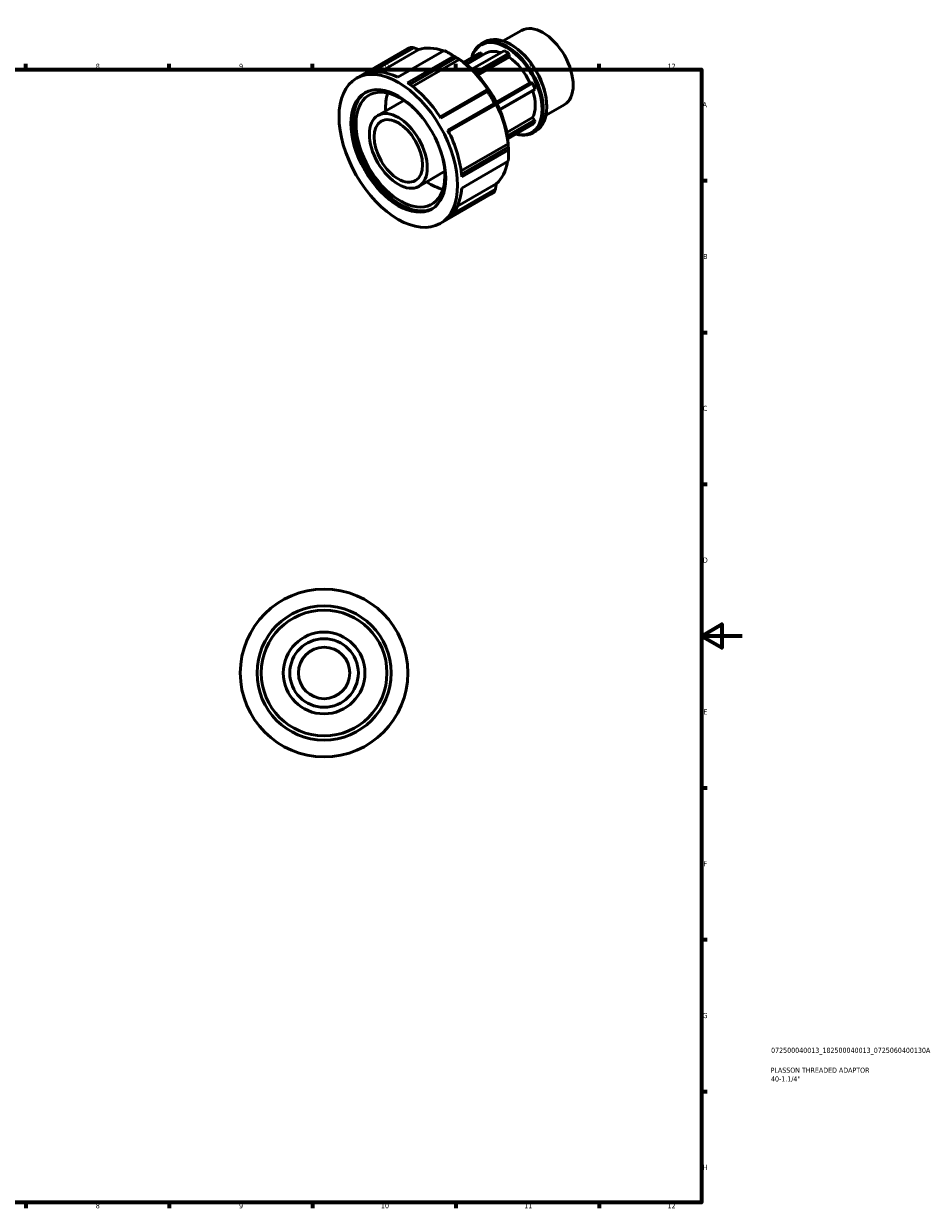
# Model space of a CAD drawing. Header units: millimetres. Extents: x -16 to 931, y 0 to 607.
# Tile 3 of 3: x 490 to 931, y 17 to 596. Entities that reach past the tile are written whole.
import ezdxf

# ---------------------------------------------------------------- set-up
doc = ezdxf.new("R2010")
doc.units = ezdxf.units.MM
for name, color, linetype, lineweight in [('Border (ISO)', 7, 'Continuous', 70), ('Title (ISO)', 7, 'Continuous', 50), ('Visible (ISO)', 7, 'Continuous', 50)]:
    doc.layers.add(name, color=color, linetype=linetype, lineweight=lineweight)
doc.styles.add('Note Text (ISO)', font='tahoma.ttf')

# ---------------------------------------------------------------- blocks, each defined once
blk = doc.blocks.new('Borders Default Border')
at = {"layer": 'Border (ISO)'}
for p, q in [((490.58, 574), (490.58, 576.9)), ((560.67, 574), (560.67, 576.9)), ((630.75, 574), (630.75, 576.9)), ((700.83, 574), (700.83, 576.9)), ((770.92, 574), (770.92, 576.9)), ((821, 519.75), (823.9, 519.75)), ((821, 445.5), (823.9, 445.5)), ((821, 371.25), (823.9, 371.25)), ((821, 222.75), (823.9, 222.75)), ((821, 148.5), (823.9, 148.5)), ((821, 74.25), (823.9, 74.25)), ((490.58, 20), (490.58, 17.1)), ((560.67, 20), (560.67, 17.1)), ((630.75, 20), (630.75, 17.1)), ((700.83, 20), (700.83, 17.1)), ((770.92, 20), (770.92, 17.1))]:
    blk.add_line(p, q, dxfattribs=at)
at = {"layer": 'Border (ISO)', "flags": 128}
for points in [[(20, 20), (20, 574), (821, 574), (821, 20), (20, 20)], [(841, 297), (821, 297), (831, 302.77), (831, 291.23), (821, 297)]]:
    blk.add_lwpolyline(points, dxfattribs=at)
at = {"layer": 'Border (ISO)', "color": 232, "true_color": 0xca0064, "char_height": 2.5, "attachment_point": 7, "style": 'Note Text (ISO)'}
for s, insert in [('8', (524.81, 574.34)), ('9', (594.88, 574.35)), ('10', (664.29, 574.35)), ('11', (734.37, 574.4)), ('12', (804.46, 574.4)), ('A', (821.59, 555.62)), ('B', (821.89, 481.37)), ('C', (821.73, 407.08)), ('D', (821.73, 332.88)), ('E', (821.94, 258.63)), ('F', (822, 184.38)), ('G', (821.61, 110.08)), ('H', (821.74, 35.88)), ('8', (524.81, 17.04)), ('9', (594.88, 17.05)), ('10', (664.29, 17.05)), ('11', (734.37, 17.1)), ('12', (804.46, 17.1))]:
    blk.add_mtext(s, dxfattribs=dict(at, insert=insert))
blk = doc.blocks.new('Title Blocks ISO')
at = {"layer": 'Title (ISO)', "color": 232, "true_color": 0xca0064, "style": 'Note Text (ISO)'}
for tag, p in [('PART_NUMBER_001', (34.08, 73.13)), ('DESCRIPTION_001', (33.84, 63.4)), ('DESCRIPTION_002', (34.02, 59.12))]:
    blk.add_attdef(tag, p, '', height=2.5, dxfattribs=at)

msp = doc.modelspace()

# ---------------------------------------------------------------- linework, layer by layer
at = {"layer": 'Visible (ISO)'}
for p, q in [((724.123, 588.021), (733.012, 593.14)), ((713.328, 586.641), (715.068, 587.643)), ((727.981, 586.199), (727.686, 586.37)), ((652.299, 569.791), (677.152, 584.103)), ((678.859, 584.935), (656.127, 571.845)), ((659.549, 572.761), (680.323, 584.724)), ((682.787, 583.779), (663.79, 572.839)), ((672.507, 570.257), (695.239, 583.347)), ((699.985, 580.613), (677.254, 567.523)), ((678.379, 566.743), (701.165, 579.865)), ((700.086, 580.657), (697.724, 582.028)), ((712.702, 582.185), (704.745, 577.603)), ((705.03, 577.388), (713.127, 582.05)), ((706.106, 576.544), (715.599, 582.011)), ((708.76, 574.221), (724.461, 583.263)), ((726.699, 581.974), (710.409, 572.593)), ((710.848, 572.135), (726.994, 581.433)), ((726.994, 580.133), (711.633, 571.287)), ((713.127, 582.05), (712.702, 582.185)), ((713.127, 582.05), (713.932, 581.05)), ((726.994, 581.433), (726.699, 581.974)), ((726.994, 581.433), (726.994, 580.133)), ((702.605, 579.019), (679.649, 565.8)), ((716.079, 564.133), (693.178, 550.945)), ((693.633, 550.246), (716.365, 563.337)), ((720.635, 558.161), (737.059, 567.619)), ((738.033, 567.708), (720.819, 557.796)), ((721.051, 557.329), (738.458, 567.353)), ((739.577, 564.468), (722.335, 554.539)), ((722.448, 554.273), (739.447, 564.062)), ((737.059, 567.619), (738.033, 567.708)), ((738.458, 567.353), (738.033, 567.708)), ((739.447, 564.062), (739.577, 564.468)), ((662.778, 551.593), (675.54, 558.942)), ((719.721, 557.523), (696.99, 544.433)), ((697.369, 543.686), (720.27, 556.874)), ((720.686, 557.109), (697.371, 543.683)), ((745.038, 551.703), (753.927, 556.822)), ((725.831, 543.256), (738.473, 550.536)), ((738.473, 550.536), (739.447, 549.325)), ((745.398, 555.954), (745.398, 555.613)), ((739.447, 549.325), (726.104, 541.642)), ((726.188, 541.059), (739.577, 548.769)), ((738.458, 547.173), (726.3, 540.172)), ((739.577, 548.769), (739.447, 549.325)), ((738.425, 543.058), (740.166, 544.061)), ((703.479, 524.514), (726.44, 537.736)), ((726.448, 536.073), (703.66, 522.95)), ((703.774, 521.588), (726.506, 534.678)), ((726.603, 534.609), (726.603, 531.878)), ((726.506, 529.19), (703.774, 516.1)), ((682.74, 516.93), (695.502, 524.279)), ((701.635, 507.166), (720.686, 518.136)), ((693.219, 498.731), (718.072, 513.043)), ((696.99, 501.069), (719.721, 514.159)), ((720.27, 515.534), (699.454, 503.546))]:
    msp.add_line(p, q, dxfattribs=at)
for radius in [41, 32.8, 30.75, 20, 16.764, 12.573]:
    msp.add_circle((636.464, 278.927), radius, dxfattribs=at)
for centre, major_axis, start_param, end_param in [((727.617, 565.852), (-12.549, 21.791), 3.1415927, 6.2831853), ((743.47, 574.981), (-10.457, 18.159), 3.1415927, 6.2831853), ((725.876, 564.85), (12.549, -21.791), 5.7454212, 9.9625421), ((725.58, 564.679), (-12.34, 21.428), 2.6329636, 6.7918143), ((727.913, 566.023), (-12.34, 21.428), 3.9289245, 5.4958534), ((697.612, 548.573), (-20.46, 35.53), 6.2031649, 6.2831853), ((699.641, 549.742), (-19.028, 33.043), 5.6761868, 6.174983), ((697.612, 548.573), (20.46, -35.53), 2.2761741, 2.4400823), ((699.983, 549.938), (-18.787, 32.624), 3.9289245, 5.4958534), ((701.043, 550.549), (18.005, -31.266), 0.8138667, 2.327726), ((725.58, 564.679), (-9.981, 17.332), 5.6971429, 6.2831853), ((725.58, 564.679), (10.979, -19.065), 2.2861437, 2.4301127), ((725.58, 564.679), (9.981, -17.332), 1.4110981, 2.2579608), ((674.88, 535.483), (-20.46, 35.53), 5.581675, 6.2031649), ((699.641, 549.742), (19.028, -33.043), 1.682866, 2.2479922), ((673.82, 534.872), (16.368, -28.424), 3.1738731, 6.2509049), ((673.82, 534.872), (15.345, -26.647), 1.8319431, 7.5928348), ((688.315, 543.22), (-15.345, 26.647), 0.4898523, 0.8626768), ((674.88, 535.483), (20.46, -35.53), 1.6546841, 2.2761741), ((697.612, 548.573), (20.46, -35.53), 1.4907759, 1.6546841), ((725.58, 564.679), (10.979, -19.065), 1.2389462, 1.3829151), ((725.58, 564.679), (9.981, -17.332), 0.3639005, 1.1888433), ((699.641, 549.742), (19.028, -33.043), 0.8974678, 1.4625941), ((725.58, 564.679), (10.979, -19.065), 0.1917486, 0.3357176), ((674.88, 535.483), (20.46, -35.53), 0.869286, 1.4907759), ((697.612, 548.573), (20.46, -35.53), 0.7053778, 0.869286), ((699.641, 549.742), (19.028, -33.043), 0.1120697, 0.6116984), ((688.315, 543.22), (-15.345, 26.647), 2.2789158, 2.6517403), ((674.88, 535.483), (20.46, -35.53), 0.0838878, 0.7053778), ((697.612, 548.573), (20.46, -35.53), 0, 0.0838878)]:
    msp.add_ellipse(centre, major_axis=major_axis, ratio=0.5780931, start_param=start_param, end_param=end_param, dxfattribs=at)
for major_axis in [(20.46, -35.53), (16.368, -28.424), (9.981, -17.332), (8.366, -14.527)]:
    msp.add_ellipse((672.759, 534.261), major_axis=major_axis, ratio=0.5780931, dxfattribs=at)
for points, weights in [([(680.323, 584.724), (679.602, 584.83), (678.859, 584.935)], [1.00077875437, 1.00050582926, 1]), ([(680.323, 584.724), (681.588, 584.239), (682.787, 583.779)], [1.00976789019, 1.00626041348, 1.00207899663]), ([(701.165, 579.865), (700.585, 580.237), (699.985, 580.613)], [1.00077875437, 1.00050582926, 1]), ([(701.165, 579.865), (701.904, 579.431), (702.605, 579.019)], [1.00976789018, 1.00626041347, 1.00207899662]), ([(716.495, 564.368), (716.293, 564.254), (716.079, 564.133)], [1.00207899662, 1.00626041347, 1.00976789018]), ([(716.365, 563.337), (716.224, 563.741), (716.079, 564.133)], [1, 1.00050582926, 1.00077875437]), ([(720.27, 556.874), (720.002, 557.198), (719.721, 557.523)], [1.00077875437, 1.00050582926, 1]), ([(720.27, 556.874), (720.484, 556.995), (720.686, 557.109)], [1.00976789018, 1.00626041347, 1.00207899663]), ([(726.44, 537.736), (726.444, 536.926), (726.448, 536.073)], [1.00207899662, 1.00626041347, 1.00976789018]), ([(726.506, 534.678), (726.48, 535.385), (726.448, 536.073)], [1, 1.00050582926, 1.00077875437]), ([(720.686, 518.136), (720.484, 516.869), (720.27, 515.534)], [1.00207899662, 1.00626041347, 1.00976789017]), ([(719.721, 514.159), (720.002, 514.856), (720.27, 515.534)], [1, 1.00050582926, 1.00077875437])]:
    msp.add_rational_spline(points, weights, degree=2, dxfattribs=at)

# ---------------------------------------------------------------- block references
msp.add_blockref('Borders Default Border', (0, 0))
msp.add_blockref('Title Blocks ISO', (821, 20)).add_auto_attribs({'PART_NUMBER_001': '072500040013_182500040013_0725060400130A', 'DESCRIPTION_001': 'PLASSON THREADED ADAPTOR', 'DESCRIPTION_002': '40-1.1/4"'})

doc.saveas('drawing.dxf')
